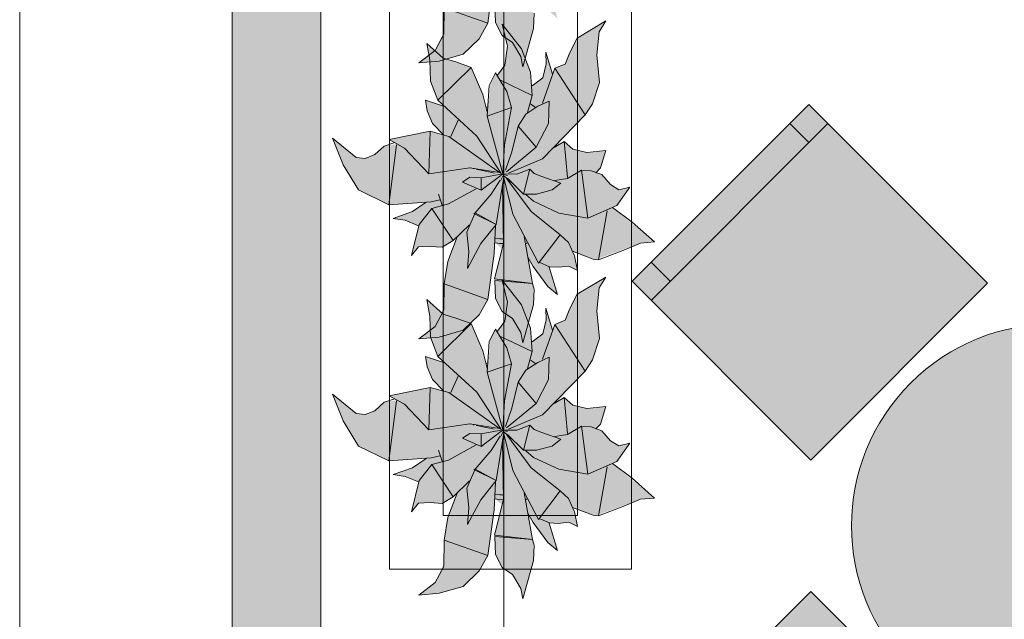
# Model space of a CAD drawing. Header units: millimetres. Extents: x -14761 to 157739, y -22400 to 107990.
# Tile 48 of 190: x 35550 to 37381, y 50344 to 51458. Entities that reach past the tile are written whole.
import ezdxf

# ---------------------------------------------------------------- set-up
doc = ezdxf.new("R2010")
doc.units = ezdxf.units.MM
doc.header["$MEASUREMENT"] = 0
doc.linetypes.add('Штриховая', pattern=[564.444447, 282.222223, -282.222223])
for name, color, linetype in [('Интерьер - Мебель', 7, 'Continuous'), ('Конструктив - Стены наружние фасад', 7, 'Continuous'), ('Элемент Модели - Зона', 7, 'Continuous'), ('Элемент Модели - Оси', 7, 'Continuous')]:
    doc.layers.add(name, color=color, linetype=linetype)

msp = doc.modelspace()

# ---------------------------------------------------------------- hatches: boundary and pattern name
at = {"layer": 'Интерьер - Мебель', "linetype": 'Continuous', "lineweight": 0, "true_color": 0xffffff}
for points in [[(36131.4, 51751.4), (36151.7, 51701.9), (36179.9, 51654.8), (36236.5, 51627.2), (36305.7, 51631.9), (36281.7, 51615.7), (36244.4, 51601.7), (36266.8, 51598.6), (36291.6, 51588.5), (36278.5, 51533), (36291.9, 51549.1), (36329, 51548.8), (36335.6, 51548.3), (36355.8, 51560.7), (36363.6, 51567.7), (36345.8, 51521), (36340.2, 51485.7), (36339, 51437.2), (36322.5, 51401), (36292.4, 51378.1), (36330.3, 51381.4), (36374.7, 51394.1), (36404.7, 51423), (36420.3, 51451.6), (36433.9, 51557), (36447.1, 51545), (36432.7, 51489.5), (36434.5, 51453.1), (36446.9, 51429.1), (36466.5, 51416.2), (36481.8, 51390.1), (36485.9, 51370.8), (36505.6, 51442), (36505, 51475.8), (36495.7, 51524.7), (36529.1, 51479.8), (36549.9, 51460.7), (36535.3, 51512), (36561.2, 51512.2), (36571.2, 51513.2), (36587.5, 51505.1), (36577.9, 51541), (36621.7, 51525.7), (36704.5, 51556), (36730.6, 51558.4), (36652.2, 51622.4), (36660.5, 51626), (36684.6, 51660.2), (36663.9, 51655.1), (36648.5, 51664.9), (36632.5, 51683.4), (36622.7, 51686.9), (36629.8, 51695.8), (36639.7, 51728.5), (36604.4, 51724.5), (36578.8, 51731.1), (36562.5, 51745), (36546.3, 51734.8), (36601.4, 51794.4), (36615.1, 51815), (36628.3, 51854.7), (36623.3, 51906.2), (36627.5, 51948.8), (36640, 51969.1), (36586.5, 51937.1), (36564.3, 51888.7), (36545.4, 51881.2), (36541.1, 51870.2), (36528.1, 51911.1), (36529.2, 51889.3), (36522.6, 51863.6), (36502.8, 51848.5), (36499.9, 51874), (36483.3, 51917.3), (36446.9, 51963.2), (36456.9, 51922.2), (36452.4, 51886.8), (36438.3, 51868.3), (36435, 51872.4), (36425.7, 51854.4), (36419.9, 51797.4), (36411, 51832.2), (36389.3, 51882.8), (36337.3, 51900.1), (36307.3, 51927.3), (36312.7, 51896.6), (36313.9, 51857.1), (36327.6, 51821.7), (36340.1, 51809.8), (36304.7, 51821.7), (36307.7, 51802), (36317.5, 51778.6), (36338.2, 51757.6), (36313.4, 51764), (36237.1, 51748.4), (36251.5, 51740.5), (36227.6, 51736.5), (36219, 51728.6), (36204.9, 51718.4), (36192.7, 51713.5), (36175.4, 51715.3)], [(36131.4, 51238.4), (36151.7, 51188.8), (36179.9, 51141.8), (36236.5, 51114.2), (36305.7, 51118.9), (36281.7, 51102.6), (36244.4, 51088.7), (36266.8, 51085.5), (36291.6, 51075.5), (36278.5, 51019.9), (36291.9, 51036), (36329, 51035.8), (36335.6, 51035.3), (36355.8, 51047.7), (36363.6, 51054.6), (36345.8, 51008), (36340.2, 50972.7), (36339, 50924.1), (36322.5, 50888), (36292.4, 50865), (36330.3, 50868.4), (36374.7, 50881.1), (36404.7, 50909.9), (36420.3, 50938.5), (36433.9, 51043.9), (36447.1, 51031.9), (36432.7, 50976.4), (36434.5, 50940.1), (36446.9, 50916), (36466.5, 50903.2), (36481.8, 50877.1), (36485.9, 50857.7), (36505.6, 50929), (36505, 50962.7), (36495.7, 51011.6), (36529.1, 50966.8), (36549.9, 50947.6), (36535.3, 50999), (36561.2, 50999.2), (36571.2, 51000.2), (36587.5, 50992.1), (36577.9, 51028), (36621.7, 51012.7), (36704.5, 51042.9), (36730.6, 51045.4), (36652.2, 51109.3), (36660.5, 51112.9), (36684.6, 51147.2), (36663.9, 51142), (36648.5, 51151.9), (36632.5, 51170.3), (36622.7, 51173.8), (36629.8, 51182.7), (36639.7, 51215.4), (36604.4, 51211.5), (36578.8, 51218), (36562.5, 51232), (36546.3, 51221.8), (36601.4, 51281.3), (36615.1, 51302), (36628.3, 51341.6), (36623.3, 51393.1), (36627.5, 51435.8), (36640, 51456), (36586.5, 51424.1), (36564.3, 51375.7), (36545.4, 51368.1), (36541.1, 51357.1), (36528.1, 51398), (36529.2, 51376.2), (36522.6, 51350.5), (36502.8, 51335.5), (36499.9, 51360.9), (36483.3, 51404.3), (36446.9, 51450.2), (36456.9, 51409.1), (36452.4, 51373.7), (36438.3, 51355.2), (36435, 51359.3), (36425.7, 51341.3), (36419.9, 51284.3), (36411, 51319.2), (36389.3, 51369.7), (36337.3, 51387), (36307.3, 51414.3), (36312.7, 51383.5), (36313.9, 51344.1), (36327.6, 51308.6), (36340.1, 51296.7), (36304.7, 51308.7), (36307.7, 51289), (36317.5, 51265.6), (36338.2, 51244.6), (36313.4, 51251), (36237.1, 51235.4), (36251.5, 51227.4), (36227.6, 51223.5), (36219, 51215.5), (36204.9, 51205.4), (36192.7, 51200.5), (36175.4, 51202.3)], [(37021.1, 50639.7), (37349.9, 50968.5), (37017.5, 51300.9), (36688.7, 50972.1)], [(36131.4, 50762.3), (36151.7, 50712.8), (36179.9, 50665.8), (36236.5, 50638.2), (36305.7, 50642.8), (36281.7, 50626.6), (36244.4, 50612.7), (36266.8, 50609.5), (36291.6, 50599.4), (36278.5, 50543.9), (36291.9, 50560), (36329, 50559.8), (36335.6, 50559.3), (36355.8, 50571.7), (36363.6, 50578.6), (36345.8, 50532), (36340.2, 50496.6), (36339, 50448.1), (36322.5, 50412), (36292.4, 50389), (36330.3, 50392.3), (36374.7, 50405.1), (36404.7, 50433.9), (36420.3, 50462.5), (36433.9, 50567.9), (36447.1, 50555.9), (36432.7, 50500.4), (36434.5, 50464.1), (36446.9, 50440), (36466.5, 50427.1), (36481.8, 50401), (36485.9, 50381.7), (36505.6, 50453), (36505, 50486.7), (36495.7, 50535.6), (36529.1, 50490.8), (36549.9, 50471.6), (36535.3, 50523), (36561.2, 50523.2), (36571.2, 50524.2), (36587.5, 50516.1), (36577.9, 50551.9), (36621.7, 50536.6), (36704.5, 50566.9), (36730.6, 50569.3), (36652.2, 50633.3), (36660.5, 50636.9), (36684.6, 50671.1), (36663.9, 50666), (36648.5, 50675.8), (36632.5, 50694.3), (36622.7, 50697.8), (36629.8, 50706.7), (36639.7, 50739.4), (36604.4, 50735.4), (36578.8, 50742), (36562.5, 50756), (36546.3, 50745.8), (36601.4, 50805.3), (36615.1, 50825.9), (36628.3, 50865.6), (36623.3, 50917.1), (36627.5, 50959.7), (36640, 50980), (36586.5, 50948.1), (36564.3, 50899.7), (36545.4, 50892.1), (36541.1, 50881.1), (36528.1, 50922), (36529.2, 50900.2), (36522.6, 50874.5), (36502.8, 50859.4), (36499.9, 50884.9), (36483.3, 50928.3), (36446.9, 50974.2), (36456.9, 50933.1), (36452.4, 50897.7), (36438.3, 50879.2), (36435, 50883.3), (36425.7, 50865.3), (36419.9, 50808.3), (36411, 50843.1), (36389.3, 50893.7), (36337.3, 50911), (36307.3, 50938.3), (36312.7, 50907.5), (36313.9, 50868.1), (36327.6, 50832.6), (36340.1, 50820.7), (36304.7, 50832.6), (36307.7, 50813), (36317.5, 50789.6), (36338.2, 50768.6), (36313.4, 50775), (36237.1, 50759.3), (36251.5, 50751.4), (36227.6, 50747.4), (36219, 50739.5), (36204.9, 50729.4), (36192.7, 50724.4), (36175.4, 50726.3)], [(37206.7, 50782.9, 1), (37737, 50252.6, 1)], [(37349.9, 50067), (37021.1, 50395.8), (36688.7, 50063.4), (37017.5, 49734.6)]]:
    msp.add_hatch(color=7, dxfattribs=at).paths.add_polyline_path(points)
at = {"layer": 'Конструктив - Стены наружние фасад', "linetype": 'Continuous', "lineweight": 0, "true_color": 0x000000}
for points in [[(35945, 54100), (35945, 42262.5), (35960, 42262.5), (35960, 54100)], [(35990, 53700), (35960, 53700), (35960, 42262.5), (35990, 42262.5)], [(35990, 53700), (35990, 42262.5), (36110, 42262.5), (36110, 53700)]]:
    msp.add_hatch(color=18, dxfattribs=at).paths.add_polyline_path(points)

# ---------------------------------------------------------------- linework, layer by layer
at = {"layer": 'Интерьер - Мебель', "color": 7, "linetype": 'Continuous', "lineweight": 15}
for p, q in [((36237.4, 51937.1), (36237.4, 50437.1)), ((36687.4, 50437.1), (36687.4, 51937.1)), ((36337.4, 51837.1), (36337.4, 50537.1)), ((36587.4, 50537.1), (36587.4, 51837.1)), ((36420.3, 51451.6), (36432.2, 51536.5)), ((36420.3, 51451.6), (36432.2, 51536.5)), ((36433.3, 51486.7), (36434.5, 51453.1)), ((36433.3, 51486.7), (36434.5, 51453.1)), ((36338.9, 51431.4), (36339.3, 51480.2)), ((36338.9, 51431.4), (36339.3, 51480.2)), ((36339.3, 51480.2), (36420.3, 51451.6)), ((36339.3, 51480.2), (36420.3, 51451.6)), ((36505.6, 51442), (36506.8, 51470.4)), ((36505.6, 51442), (36506.8, 51470.4)), ((36404.7, 51423), (36420.3, 51451.6)), ((36404.7, 51423), (36420.3, 51451.6)), ((36434.5, 51453.1), (36446.9, 51429.1)), ((36434.5, 51453.1), (36446.9, 51429.1)), ((36446.9, 51450.2), (36456.9, 51409.1)), ((36446.9, 51450.2), (36483.3, 51404.3)), ((36446.9, 51450.2), (36456.9, 51409.1)), ((36446.9, 51450.2), (36483.3, 51404.3)), ((36586.5, 51424.1), (36640, 51456)), ((36586.5, 51424.1), (36640, 51456)), ((36627.5, 51435.8), (36640, 51456)), ((36627.5, 51435.8), (36640, 51456)), ((36485.9, 51370.8), (36505.6, 51442)), ((36485.9, 51370.8), (36505.6, 51442)), ((36623.3, 51393.1), (36627.5, 51435.8)), ((36623.3, 51393.1), (36627.5, 51435.8)), ((36307.3, 51414.3), (36312.7, 51383.5)), ((36307.3, 51414.3), (36337.3, 51387)), ((36307.3, 51414.3), (36312.7, 51383.5)), ((36307.3, 51414.3), (36337.3, 51387)), ((36322.5, 51401), (36338.9, 51431.4)), ((36322.5, 51401), (36338.9, 51431.4)), ((36374.7, 51394.1), (36404.7, 51423)), ((36374.7, 51394.1), (36404.7, 51423)), ((36446.9, 51429.1), (36466.5, 51416.2)), ((36446.9, 51429.1), (36466.5, 51416.2)), ((36466.5, 51416.2), (36481.8, 51390.1)), ((36466.5, 51416.2), (36481.8, 51390.1)), ((36572.9, 51397.6), (36586.5, 51424.1)), ((36572.9, 51397.6), (36586.5, 51424.1)), ((36292.4, 51378.1), (36322.5, 51401)), ((36292.4, 51378.1), (36322.5, 51401)), ((36452.4, 51373.7), (36456.9, 51409.1)), ((36452.4, 51373.7), (36456.9, 51409.1)), ((36483.3, 51404.3), (36499.9, 51360.9)), ((36483.3, 51404.3), (36499.9, 51360.9)), ((36528.1, 51398), (36529.2, 51376.2)), ((36528.1, 51398), (36541.1, 51357.1)), ((36528.1, 51398), (36529.2, 51376.2)), ((36528.1, 51398), (36541.1, 51357.1)), ((36564.3, 51375.7), (36572.9, 51397.6)), ((36564.3, 51375.7), (36572.9, 51397.6)), ((36292.4, 51378.1), (36330.3, 51381.4)), ((36292.4, 51378.1), (36330.3, 51381.4)), ((36312.7, 51383.5), (36313.9, 51344.1)), ((36312.7, 51383.5), (36313.9, 51344.1)), ((36330.3, 51381.4), (36374.7, 51394.1)), ((36330.3, 51381.4), (36374.7, 51394.1)), ((36337.3, 51387), (36363.2, 51379.1)), ((36337.3, 51387), (36363.2, 51379.1)), ((36363.2, 51379.1), (36389.3, 51369.7)), ((36363.2, 51379.1), (36389.3, 51369.7)), ((36481.8, 51390.1), (36485.9, 51370.8)), ((36481.8, 51390.1), (36485.9, 51370.8)), ((36623.3, 51393.1), (36628.3, 51341.6)), ((36623.3, 51393.1), (36628.3, 51341.6)), ((36327.6, 51308.6), (36389.3, 51369.7)), ((36327.6, 51308.6), (36389.3, 51369.7)), ((36389.3, 51369.7), (36411, 51319.2)), ((36389.3, 51369.7), (36411, 51319.2)), ((36423.1, 51336.3), (36435, 51359.3)), ((36423.1, 51336.3), (36435, 51359.3)), ((36435, 51359.3), (36455.7, 51324.6)), ((36435, 51359.3), (36455.7, 51324.6)), ((36438.3, 51355.2), (36452.4, 51373.7)), ((36438.3, 51355.2), (36452.4, 51373.7)), ((36499.9, 51360.9), (36503.1, 51317.7)), ((36499.9, 51360.9), (36503.1, 51317.7)), ((36522.2, 51303.2), (36545.4, 51368.1)), ((36522.2, 51303.2), (36545.4, 51368.1)), ((36522.6, 51350.5), (36529.2, 51376.2)), ((36522.6, 51350.5), (36529.2, 51376.2)), ((36545.4, 51368.1), (36564.3, 51375.7)), ((36545.4, 51368.1), (36564.3, 51375.7)), ((36545.4, 51368.1), (36601.4, 51281.3)), ((36545.4, 51368.1), (36601.4, 51281.3)), ((36313.9, 51344.1), (36327.6, 51308.6)), ((36313.9, 51344.1), (36327.6, 51308.6)), ((36444.3, 51345.7), (36503.1, 51317.7)), ((36444.3, 51345.7), (36503.1, 51317.7)), ((36502.8, 51335.5), (36522.6, 51350.5)), ((36502.8, 51335.5), (36522.6, 51350.5)), ((36615.1, 51302), (36628.3, 51341.6)), ((36615.1, 51302), (36628.3, 51341.6)), ((36419.6, 51279.1), (36423.1, 51336.3)), ((36419.6, 51279.1), (36423.1, 51336.3)), ((36455.7, 51324.6), (36464.5, 51295)), ((36455.7, 51324.6), (36464.5, 51295)), ((36304.7, 51308.7), (36307.7, 51289)), ((36304.7, 51308.7), (36340.1, 51296.7)), ((36304.7, 51308.7), (36307.7, 51289)), ((36304.7, 51308.7), (36340.1, 51296.7)), ((36327.6, 51308.6), (36399.9, 51241.8)), ((36327.6, 51308.6), (36399.9, 51241.8)), ((36411, 51319.2), (36419.9, 51284.3)), ((36411, 51319.2), (36419.9, 51284.3)), ((36494.3, 51286), (36503.1, 51317.7)), ((36494.3, 51286), (36503.1, 51317.7)), ((36513.5, 51297.4), (36534.4, 51307.1)), ((36513.5, 51297.4), (36534.4, 51307.1)), ((36533.6, 51265.5), (36534.4, 51307.1)), ((36533.6, 51265.5), (36534.4, 51307.1)), ((36307.7, 51289), (36317.5, 51265.6)), ((36307.7, 51289), (36317.5, 51265.6)), ((36416.8, 51295.2), (36420.6, 51296.4)), ((36416.8, 51295.2), (36420.6, 51296.4)), ((36419.6, 51279.1), (36464.5, 51295)), ((36419.6, 51279.1), (36464.5, 51295)), ((36451.6, 51225.9), (36464.5, 51295)), ((36451.6, 51225.9), (36464.5, 51295)), ((36491.3, 51282.9), (36513.5, 51297.4)), ((36491.3, 51282.9), (36513.5, 51297.4)), ((36499.6, 51301.8), (36509.3, 51295.1)), ((36499.6, 51301.8), (36509.3, 51295.1)), ((36601.4, 51281.3), (36615.1, 51302)), ((36601.4, 51281.3), (36615.1, 51302)), ((36351.7, 51241.4), (36365.5, 51271.5)), ((36351.7, 51241.4), (36365.5, 51271.5)), ((36419.6, 51279.1), (36448.7, 51171.9)), ((36419.6, 51279.1), (36448.7, 51171.9)), ((36476.7, 51260.5), (36491.3, 51282.9)), ((36476.7, 51260.5), (36491.3, 51282.9)), ((36522.3, 51199.9), (36601.4, 51281.3)), ((36522.3, 51199.9), (36601.4, 51281.3)), ((36237.1, 51235.4), (36313.4, 51251)), ((36237.1, 51235.4), (36313.4, 51251)), ((36311, 51172), (36313.4, 51251)), ((36311, 51172), (36313.4, 51251)), ((36313.4, 51251), (36348.1, 51241.4)), ((36313.4, 51251), (36348.1, 51241.4)), ((36317.5, 51265.6), (36338.2, 51244.6)), ((36317.5, 51265.6), (36338.2, 51244.6)), ((36465.3, 51212.6), (36476.7, 51260.5)), ((36465.3, 51212.6), (36476.7, 51260.5)), ((36476.7, 51260.5), (36510.5, 51221.2)), ((36476.7, 51260.5), (36510.5, 51221.2)), ((36510.5, 51221.2), (36533.6, 51265.5)), ((36510.5, 51221.2), (36533.6, 51265.5)), ((36724.1, 50936.7), (37052.9, 51265.5)), ((37017.5, 51230.2), (36982.2, 51265.5)), ((36131.4, 51238.4), (36151.7, 51188.8)), ((36131.4, 51238.4), (36175.4, 51202.3)), ((36131.4, 51238.4), (36151.7, 51188.8)), ((36131.4, 51238.4), (36175.4, 51202.3)), ((36237.1, 51235.4), (36265.8, 51219.5)), ((36237.1, 51235.4), (36265.8, 51219.5)), ((36348.1, 51241.4), (36442.2, 51174.2)), ((36348.1, 51241.4), (36442.2, 51174.2)), ((36399.9, 51241.8), (36445.6, 51172.5)), ((36399.9, 51241.8), (36445.6, 51172.5)), ((36544.1, 51221.1), (36562.5, 51232)), ((36544.1, 51221.1), (36562.5, 51232)), ((36562.5, 51232), (36568.8, 51165.2)), ((36562.5, 51232), (36578.8, 51218)), ((36562.5, 51232), (36568.8, 51165.2)), ((36562.5, 51232), (36578.8, 51218)), ((36210.4, 51207.6), (36227.6, 51223.5)), ((36210.4, 51207.6), (36227.6, 51223.5)), ((36227.6, 51223.5), (36247.3, 51229.8)), ((36227.6, 51223.5), (36247.3, 51229.8)), ((36236.5, 51114.2), (36250.6, 51225.9)), ((36236.5, 51114.2), (36250.6, 51225.9)), ((36265.8, 51219.5), (36311, 51172)), ((36265.8, 51219.5), (36311, 51172)), ((36448.7, 51171.9), (36451.6, 51225.9)), ((36448.7, 51171.9), (36451.6, 51225.9)), ((36453.1, 51178.4), (36465.3, 51212.6)), ((36453.1, 51178.4), (36465.3, 51212.6)), ((36455, 51175.6), (36510.5, 51221.2)), ((36455, 51175.6), (36510.5, 51221.2)), ((36545.6, 51224.2), (36546.3, 51221.8)), ((36545.6, 51224.2), (36546.3, 51221.8)), ((36578.8, 51218), (36604.4, 51211.5)), ((36578.8, 51218), (36604.4, 51211.5)), ((36604.4, 51211.5), (36639.7, 51215.4)), ((36604.4, 51211.5), (36639.7, 51215.4)), ((36629.8, 51182.7), (36639.7, 51215.4)), ((36629.8, 51182.7), (36639.7, 51215.4)), ((36175.4, 51202.3), (36192.7, 51200.5)), ((36175.4, 51202.3), (36192.7, 51200.5)), ((36192.7, 51200.5), (36210.4, 51207.6)), ((36192.7, 51200.5), (36210.4, 51207.6)), ((36459, 51173.2), (36522.3, 51199.9)), ((36459, 51173.2), (36522.3, 51199.9)), ((36151.7, 51188.8), (36179.9, 51141.8)), ((36151.7, 51188.8), (36179.9, 51141.8)), ((36311, 51172), (36387.1, 51183.1)), ((36311, 51172), (36387.1, 51183.1)), ((36387.1, 51183.1), (36442.2, 51174.2)), ((36387.1, 51183.1), (36442.2, 51174.2)), ((36387.5, 51182.9), (36388.5, 51182.7)), ((36387.5, 51182.9), (36388.5, 51182.7)), ((36393.3, 51181.6), (36395.2, 51181.2)), ((36393.3, 51181.6), (36395.2, 51181.2)), ((36399.1, 51180.4), (36403, 51179.5)), ((36399.1, 51180.4), (36403, 51179.5)), ((36404.9, 51179.1), (36432.9, 51173)), ((36404.9, 51179.1), (36432.9, 51173)), ((36474.2, 51171.2), (36498.7, 51180.5)), ((36474.2, 51171.2), (36498.7, 51180.5)), ((36487, 51134), (36498.7, 51180.5)), ((36487, 51134), (36498.7, 51180.5)), ((36498.7, 51180.5), (36506.5, 51172.7)), ((36498.7, 51180.5), (36506.5, 51172.7)), ((36568.9, 51163.2), (36594.5, 51178.8)), ((36568.9, 51163.2), (36594.5, 51178.8)), ((36594.5, 51178.8), (36606.4, 51089.6)), ((36594.5, 51178.8), (36612.9, 51177.3)), ((36594.5, 51178.8), (36606.4, 51089.6)), ((36594.5, 51178.8), (36612.9, 51177.3)), ((36612.9, 51177.3), (36632.5, 51170.3)), ((36612.9, 51177.3), (36632.5, 51170.3)), ((36621.2, 51173.9), (36629.8, 51182.7)), ((36621.2, 51173.9), (36629.8, 51182.7)), ((36373.5, 51156.6), (36387.3, 51165.5)), ((36373.5, 51156.6), (36387.3, 51165.5)), ((36387.3, 51165.5), (36408, 51164.7)), ((36387.3, 51165.5), (36408, 51164.7)), ((36408, 51164.7), (36448.7, 51171.9)), ((36408, 51164.7), (36448.7, 51171.9)), ((36408, 51164.7), (36408.2, 51141.2)), ((36408, 51164.7), (36408.2, 51141.2)), ((36408.2, 51141.2), (36444.8, 51168.9)), ((36408.2, 51141.2), (36444.8, 51168.9)), ((36426.7, 51133.8), (36443.3, 51160.1)), ((36426.7, 51133.8), (36443.3, 51160.1)), ((36436.3, 51077.9), (36450, 51166.2)), ((36436.3, 51077.9), (36450, 51166.2)), ((36444.5, 51160.3), (36451, 51172.3)), ((36444.5, 51160.3), (36451, 51172.3)), ((36445.3, 51169.2), (36451, 51172.3)), ((36445.3, 51169.2), (36451, 51172.3)), ((36446.3, 51171.5), (36448.2, 51171)), ((36446.3, 51171.5), (36448.2, 51171)), ((36447.8, 51171.2), (36448.7, 51171.9)), ((36447.8, 51171.2), (36448.7, 51171.9)), ((36449.9, 51167.1), (36467.2, 51096.7)), ((36449.9, 51167.1), (36467.2, 51096.7)), ((36450.2, 51170.5), (36457, 51168.9)), ((36450.2, 51170.5), (36457, 51168.9)), ((36450.2, 51168.1), (36464.8, 51155.6)), ((36450.2, 51168.1), (36464.8, 51155.6)), ((36453.4, 51171.8), (36474.2, 51171.2)), ((36453.4, 51171.8), (36474.2, 51171.2)), ((36455.7, 51162.6), (36501.2, 51101.7)), ((36455.7, 51162.6), (36501.2, 51101.7)), ((36457.2, 51163.5), (36487, 51134)), ((36457.2, 51163.5), (36487, 51134)), ((36506.5, 51172.7), (36521, 51167)), ((36506.5, 51172.7), (36521, 51167)), ((36521, 51167), (36556.2, 51154.7)), ((36521, 51167), (36556.2, 51154.7)), ((36545, 51159.5), (36568.9, 51163.2)), ((36545, 51159.5), (36568.9, 51163.2)), ((36632.5, 51170.3), (36648.5, 51151.9)), ((36632.5, 51170.3), (36648.5, 51151.9)), ((36179.9, 51141.8), (36236.5, 51114.2)), ((36179.9, 51141.8), (36236.5, 51114.2)), ((36347.3, 51115.8), (36399.1, 51144)), ((36347.3, 51115.8), (36399.1, 51144)), ((36373.5, 51156.6), (36408.2, 51141.2)), ((36373.5, 51156.6), (36408.2, 51141.2)), ((36448.1, 51150.8), (36449.9, 51042.6)), ((36448.1, 51150.8), (36449.9, 51042.6)), ((36511.1, 51134.3), (36540.1, 51141.9)), ((36511.1, 51134.3), (36540.1, 51141.9)), ((36540.1, 51141.9), (36556.2, 51154.7)), ((36540.1, 51141.9), (36556.2, 51154.7)), ((36648.5, 51151.9), (36663.9, 51142)), ((36648.5, 51151.9), (36663.9, 51142)), ((36660.5, 51112.9), (36684.6, 51147.2)), ((36660.5, 51112.9), (36684.6, 51147.2)), ((36663.9, 51142), (36684.6, 51147.2)), ((36663.9, 51142), (36684.6, 51147.2)), ((36314.9, 51120.1), (36331.4, 51123.5)), ((36314.9, 51120.1), (36331.4, 51123.5)), ((36328.6, 51134.1), (36335.7, 51113.5)), ((36328.6, 51134.1), (36335.7, 51113.5)), ((36396.7, 51099.1), (36426.7, 51133.8)), ((36396.7, 51099.1), (36426.7, 51133.8)), ((36487, 51134), (36511.1, 51134.3)), ((36487, 51134), (36511.1, 51134.3)), ((36490.9, 51133.3), (36505.5, 51120.8)), ((36490.9, 51133.3), (36505.5, 51120.8)), ((36505.5, 51120.8), (36552.5, 51098.9)), ((36505.5, 51120.8), (36552.5, 51098.9)), ((36236.5, 51114.2), (36314.9, 51120.1)), ((36236.5, 51114.2), (36314.9, 51120.1)), ((36280.3, 51101.7), (36305.7, 51118.9)), ((36280.3, 51101.7), (36305.7, 51118.9)), ((36292.7, 51077.6), (36316.5, 51107.4)), ((36292.7, 51077.6), (36316.5, 51107.4)), ((36316.5, 51107.4), (36347.3, 51115.8)), ((36316.5, 51107.4), (36347.3, 51115.8)), ((36316.5, 51107.4), (36355.8, 51047.7)), ((36316.5, 51107.4), (36355.8, 51047.7)), ((36606.4, 51089.6), (36660.5, 51112.9)), ((36606.4, 51089.6), (36660.5, 51112.9)), ((36626.6, 51012), (36642.3, 51103.2)), ((36626.6, 51012), (36642.3, 51103.2)), ((36652.2, 51109.3), (36688.9, 51082.2)), ((36652.2, 51109.3), (36688.9, 51082.2)), ((36244.4, 51088.7), (36280.3, 51101.7)), ((36244.4, 51088.7), (36280.3, 51101.7)), ((36244.4, 51088.7), (36266.8, 51085.5)), ((36244.4, 51088.7), (36266.8, 51085.5)), ((36266.8, 51085.5), (36291.6, 51075.5)), ((36266.8, 51085.5), (36291.6, 51075.5)), ((36381.5, 51063.3), (36396.7, 51099.1)), ((36381.5, 51063.3), (36396.7, 51099.1)), ((36394.4, 51098.4), (36396.7, 51099.1)), ((36394.4, 51098.4), (36396.7, 51099.1)), ((36394.4, 51098.4), (36436.3, 51077.9)), ((36394.4, 51098.4), (36436.3, 51077.9)), ((36396.7, 51099.1), (36436.3, 51077.9)), ((36396.7, 51099.1), (36436.3, 51077.9)), ((36467.2, 51096.7), (36514.5, 51005.6)), ((36467.2, 51096.7), (36514.5, 51005.6)), ((36501.2, 51101.7), (36555.1, 51058.5)), ((36501.2, 51101.7), (36555.1, 51058.5)), ((36552.5, 51098.9), (36606.4, 51089.6)), ((36552.5, 51098.9), (36606.4, 51089.6)), ((36278.5, 51019.9), (36292.7, 51077.6)), ((36278.5, 51019.9), (36292.7, 51077.6)), ((36355.8, 51047.7), (36386.5, 51077)), ((36355.8, 51047.7), (36386.5, 51077)), ((36407.7, 51042.2), (36436.3, 51077.9)), ((36407.7, 51042.2), (36436.3, 51077.9)), ((36432.2, 51023.5), (36435, 51075.4)), ((36432.2, 51023.5), (36435, 51075.4)), ((36688.9, 51082.2), (36730.6, 51045.4)), ((36688.9, 51082.2), (36730.6, 51045.4)), ((36335.6, 51035.3), (36355.8, 51047.7)), ((36335.6, 51035.3), (36355.8, 51047.7)), ((36346, 51009.1), (36363.6, 51054.6)), ((36346, 51009.1), (36363.6, 51054.6)), ((36381.5, 51063.3), (36385.5, 51027.7)), ((36381.5, 51063.3), (36385.5, 51027.7)), ((36435, 51052.5), (36443, 51050.9)), ((36435, 51052.5), (36443, 51050.9)), ((36443, 51050.9), (36448.7, 51051.2)), ((36443, 51050.9), (36448.7, 51051.2)), ((36488.1, 51055.1), (36503.3, 50968.1)), ((36488.1, 51055.1), (36503.3, 50968.1)), ((36514.5, 51005.6), (36555.1, 51058.5)), ((36514.5, 51005.6), (36555.1, 51058.5)), ((36555.1, 51058.5), (36570.3, 51044.1)), ((36555.1, 51058.5), (36570.3, 51044.1)), ((36278.5, 51019.9), (36291.9, 51036)), ((36278.5, 51019.9), (36291.9, 51036)), ((36291.9, 51036), (36313.4, 51037)), ((36291.9, 51036), (36313.4, 51037)), ((36313.4, 51037), (36335.6, 51035.3)), ((36313.4, 51037), (36335.6, 51035.3)), ((36382.7, 50995.8), (36407.7, 51042.2)), ((36382.7, 50995.8), (36407.7, 51042.2)), ((36432.7, 50976.4), (36449.9, 51042.6)), ((36432.7, 50976.4), (36449.9, 51042.6)), ((36433.9, 51043.9), (36442.6, 51042.2)), ((36433.9, 51043.9), (36442.6, 51042.2)), ((36442.6, 51042.2), (36449.4, 51042.6)), ((36442.6, 51042.2), (36449.4, 51042.6)), ((36491.9, 51042.4), (36493.8, 51043.7)), ((36491.9, 51042.4), (36493.8, 51043.7)), ((36570.3, 51044.1), (36581.5, 51019.7)), ((36570.3, 51044.1), (36581.5, 51019.7)), ((36626.6, 51012), (36673.5, 51030)), ((36626.6, 51012), (36673.5, 51030)), ((36673.5, 51030), (36704.5, 51042.9)), ((36673.5, 51030), (36704.5, 51042.9)), ((36704.5, 51042.9), (36730.6, 51045.4)), ((36704.5, 51042.9), (36730.6, 51045.4)), ((36382.7, 50995.8), (36385.5, 51027.7)), ((36382.7, 50995.8), (36385.5, 51027.7)), ((36420.3, 50938.5), (36432.2, 51023.5)), ((36420.3, 50938.5), (36432.2, 51023.5)), ((36495.1, 51016.9), (36505, 50999.6)), ((36495.1, 51016.9), (36505, 50999.6)), ((36577.9, 51028), (36616.7, 51013.3)), ((36577.9, 51028), (36616.7, 51013.3)), ((36581.5, 51019.7), (36587.5, 50992.1)), ((36581.5, 51019.7), (36587.5, 50992.1)), ((36616.7, 51013.3), (36626.6, 51012)), ((36616.7, 51013.3), (36626.6, 51012)), ((36339.3, 50967.1), (36346, 51009.1)), ((36339.3, 50967.1), (36346, 51009.1)), ((36505, 50999.6), (36532.2, 50962.6)), ((36505, 50999.6), (36532.2, 50962.6)), ((36515.9, 51007.4), (36535.3, 50999)), ((36515.9, 51007.4), (36535.3, 50999)), ((36534.7, 50998.4), (36549.9, 50947.6)), ((36534.7, 50998.4), (36549.9, 50947.6)), ((36535.3, 50999), (36551.2, 50998.2)), ((36535.3, 50999), (36551.2, 50998.2)), ((36551.2, 50998.2), (36571.2, 51000.2)), ((36551.2, 50998.2), (36571.2, 51000.2)), ((36571.2, 51000.2), (36587.5, 50992.1)), ((36571.2, 51000.2), (36587.5, 50992.1)), ((36759.4, 50972.1), (36724.1, 51007.4)), ((36432.7, 50976.4), (36499.5, 50968.5)), ((36432.7, 50976.4), (36499.5, 50968.5)), ((36446.9, 50974.2), (36456.9, 50933.1)), ((36446.9, 50974.2), (36483.3, 50928.3)), ((36446.9, 50974.2), (36456.9, 50933.1)), ((36446.9, 50974.2), (36483.3, 50928.3)), ((36586.5, 50948.1), (36640, 50980)), ((36586.5, 50948.1), (36640, 50980)), ((36627.5, 50959.7), (36640, 50980)), ((36627.5, 50959.7), (36640, 50980)), ((36338.9, 50918.3), (36339.3, 50967.1)), ((36338.9, 50918.3), (36339.3, 50967.1)), ((36339.3, 50967.1), (36420.3, 50938.5)), ((36339.3, 50967.1), (36420.3, 50938.5)), ((36433.3, 50973.7), (36434.5, 50940.1)), ((36433.3, 50973.7), (36503.3, 50968.1)), ((36433.3, 50973.7), (36434.5, 50940.1)), ((36433.3, 50973.7), (36503.3, 50968.1)), ((36503.3, 50968.1), (36506.8, 50957.4)), ((36503.3, 50968.1), (36506.8, 50957.4)), ((36505.6, 50929), (36506.8, 50957.4)), ((36505.6, 50929), (36506.8, 50957.4)), ((36532.2, 50962.6), (36549.9, 50947.6)), ((36532.2, 50962.6), (36549.9, 50947.6)), ((36623.3, 50917.1), (36627.5, 50959.7)), ((36623.3, 50917.1), (36627.5, 50959.7)), ((36307.3, 50938.3), (36312.7, 50907.5)), ((36307.3, 50938.3), (36337.3, 50911)), ((36307.3, 50938.3), (36312.7, 50907.5)), ((36307.3, 50938.3), (36337.3, 50911)), ((36404.7, 50909.9), (36420.3, 50938.5)), ((36404.7, 50909.9), (36420.3, 50938.5)), ((36434.5, 50940.1), (36446.9, 50916)), ((36434.5, 50940.1), (36446.9, 50916)), ((36572.9, 50921.6), (36586.5, 50948.1)), ((36572.9, 50921.6), (36586.5, 50948.1)), ((36452.4, 50897.7), (36456.9, 50933.1)), ((36452.4, 50897.7), (36456.9, 50933.1)), ((36483.3, 50928.3), (36499.9, 50884.9)), ((36483.3, 50928.3), (36499.9, 50884.9)), ((36485.9, 50857.7), (36505.6, 50929)), ((36485.9, 50857.7), (36505.6, 50929)), ((36528.1, 50922), (36529.2, 50900.2)), ((36528.1, 50922), (36541.1, 50881.1)), ((36528.1, 50922), (36529.2, 50900.2)), ((36528.1, 50922), (36541.1, 50881.1)), ((36564.3, 50899.7), (36572.9, 50921.6)), ((36564.3, 50899.7), (36572.9, 50921.6)), ((36312.7, 50907.5), (36313.9, 50868.1)), ((36312.7, 50907.5), (36313.9, 50868.1)), ((36322.5, 50888), (36338.9, 50918.3)), ((36322.5, 50888), (36338.9, 50918.3)), ((36337.3, 50911), (36363.2, 50903)), ((36337.3, 50911), (36363.2, 50903)), ((36363.2, 50903), (36389.3, 50893.7)), ((36363.2, 50903), (36389.3, 50893.7)), ((36374.7, 50881.1), (36404.7, 50909.9)), ((36374.7, 50881.1), (36404.7, 50909.9)), ((36446.9, 50916), (36466.5, 50903.2)), ((36446.9, 50916), (36466.5, 50903.2)), ((36466.5, 50903.2), (36481.8, 50877.1)), ((36466.5, 50903.2), (36481.8, 50877.1)), ((36623.3, 50917.1), (36628.3, 50865.6)), ((36623.3, 50917.1), (36628.3, 50865.6)), ((36292.4, 50865), (36322.5, 50888)), ((36292.4, 50865), (36322.5, 50888)), ((36327.6, 50832.6), (36389.3, 50893.7)), ((36327.6, 50832.6), (36389.3, 50893.7)), ((36389.3, 50893.7), (36411, 50843.1)), ((36389.3, 50893.7), (36411, 50843.1)), ((36423.1, 50860.3), (36435, 50883.3)), ((36423.1, 50860.3), (36435, 50883.3)), ((36435, 50883.3), (36455.7, 50848.6)), ((36435, 50883.3), (36455.7, 50848.6)), ((36438.3, 50879.2), (36452.4, 50897.7)), ((36438.3, 50879.2), (36452.4, 50897.7)), ((36499.9, 50884.9), (36503.1, 50841.7)), ((36499.9, 50884.9), (36503.1, 50841.7)), ((36522.2, 50827.2), (36545.4, 50892.1)), ((36522.2, 50827.2), (36545.4, 50892.1)), ((36522.6, 50874.5), (36529.2, 50900.2)), ((36522.6, 50874.5), (36529.2, 50900.2)), ((36545.4, 50892.1), (36564.3, 50899.7)), ((36545.4, 50892.1), (36564.3, 50899.7)), ((36545.4, 50892.1), (36601.4, 50805.3)), ((36545.4, 50892.1), (36601.4, 50805.3)), ((36292.4, 50865), (36330.3, 50868.4)), ((36292.4, 50865), (36330.3, 50868.4)), ((36313.9, 50868.1), (36327.6, 50832.6)), ((36313.9, 50868.1), (36327.6, 50832.6)), ((36330.3, 50868.4), (36374.7, 50881.1)), ((36330.3, 50868.4), (36374.7, 50881.1)), ((36444.3, 50869.6), (36503.1, 50841.7)), ((36444.3, 50869.6), (36503.1, 50841.7)), ((36481.8, 50877.1), (36485.9, 50857.7)), ((36481.8, 50877.1), (36485.9, 50857.7)), ((36502.8, 50859.4), (36522.6, 50874.5)), ((36502.8, 50859.4), (36522.6, 50874.5)), ((36615.1, 50825.9), (36628.3, 50865.6)), ((36615.1, 50825.9), (36628.3, 50865.6)), ((36419.6, 50803.1), (36423.1, 50860.3)), ((36419.6, 50803.1), (36423.1, 50860.3)), ((36455.7, 50848.6), (36464.5, 50819)), ((36455.7, 50848.6), (36464.5, 50819)), ((36304.7, 50832.6), (36307.7, 50813)), ((36304.7, 50832.6), (36340.1, 50820.7)), ((36304.7, 50832.6), (36307.7, 50813)), ((36304.7, 50832.6), (36340.1, 50820.7)), ((36327.6, 50832.6), (36399.9, 50765.8)), ((36327.6, 50832.6), (36399.9, 50765.8)), ((36411, 50843.1), (36419.9, 50808.3)), ((36411, 50843.1), (36419.9, 50808.3)), ((36494.3, 50809.9), (36503.1, 50841.7)), ((36494.3, 50809.9), (36503.1, 50841.7)), ((36513.5, 50821.4), (36534.4, 50831)), ((36513.5, 50821.4), (36534.4, 50831)), ((36533.6, 50789.5), (36534.4, 50831)), ((36533.6, 50789.5), (36534.4, 50831)), ((36307.7, 50813), (36317.5, 50789.6)), ((36307.7, 50813), (36317.5, 50789.6)), ((36416.8, 50819.2), (36420.6, 50820.4)), ((36416.8, 50819.2), (36420.6, 50820.4)), ((36419.6, 50803.1), (36464.5, 50819)), ((36419.6, 50803.1), (36464.5, 50819)), ((36451.6, 50749.9), (36464.5, 50819)), ((36451.6, 50749.9), (36464.5, 50819)), ((36491.3, 50806.9), (36513.5, 50821.4)), ((36491.3, 50806.9), (36513.5, 50821.4)), ((36499.6, 50825.8), (36509.3, 50819.1)), ((36499.6, 50825.8), (36509.3, 50819.1)), ((36601.4, 50805.3), (36615.1, 50825.9)), ((36601.4, 50805.3), (36615.1, 50825.9)), ((36351.7, 50765.4), (36365.5, 50795.5)), ((36351.7, 50765.4), (36365.5, 50795.5)), ((36419.6, 50803.1), (36448.7, 50695.9)), ((36419.6, 50803.1), (36448.7, 50695.9)), ((36476.7, 50784.5), (36491.3, 50806.9)), ((36476.7, 50784.5), (36491.3, 50806.9)), ((36522.3, 50723.9), (36601.4, 50805.3)), ((36522.3, 50723.9), (36601.4, 50805.3)), ((36237.1, 50759.3), (36313.4, 50775)), ((36237.1, 50759.3), (36313.4, 50775)), ((36311, 50696), (36313.4, 50775)), ((36311, 50696), (36313.4, 50775)), ((36313.4, 50775), (36348.1, 50765.4)), ((36313.4, 50775), (36348.1, 50765.4)), ((36317.5, 50789.6), (36338.2, 50768.6)), ((36317.5, 50789.6), (36338.2, 50768.6)), ((36465.3, 50736.6), (36476.7, 50784.5)), ((36465.3, 50736.6), (36476.7, 50784.5)), ((36476.7, 50784.5), (36510.5, 50745.2)), ((36476.7, 50784.5), (36510.5, 50745.2)), ((36510.5, 50745.2), (36533.6, 50789.5)), ((36510.5, 50745.2), (36533.6, 50789.5)), ((36131.4, 50762.3), (36151.7, 50712.8)), ((36131.4, 50762.3), (36175.4, 50726.3)), ((36131.4, 50762.3), (36151.7, 50712.8)), ((36131.4, 50762.3), (36175.4, 50726.3)), ((36237.1, 50759.3), (36265.8, 50743.5)), ((36237.1, 50759.3), (36265.8, 50743.5)), ((36348.1, 50765.4), (36442.2, 50698.2)), ((36348.1, 50765.4), (36442.2, 50698.2)), ((36399.9, 50765.8), (36445.6, 50696.5)), ((36399.9, 50765.8), (36445.6, 50696.5)), ((36544.1, 50745), (36562.5, 50756)), ((36544.1, 50745), (36562.5, 50756)), ((36562.5, 50756), (36568.8, 50689.1)), ((36562.5, 50756), (36578.8, 50742)), ((36562.5, 50756), (36568.8, 50689.1)), ((36562.5, 50756), (36578.8, 50742)), ((36210.4, 50731.6), (36227.6, 50747.4)), ((36210.4, 50731.6), (36227.6, 50747.4)), ((36227.6, 50747.4), (36247.3, 50753.8)), ((36227.6, 50747.4), (36247.3, 50753.8)), ((36236.5, 50638.2), (36250.6, 50749.9)), ((36236.5, 50638.2), (36250.6, 50749.9)), ((36265.8, 50743.5), (36311, 50696)), ((36265.8, 50743.5), (36311, 50696)), ((36448.7, 50695.9), (36451.6, 50749.9)), ((36448.7, 50695.9), (36451.6, 50749.9)), ((36453.1, 50702.4), (36465.3, 50736.6)), ((36453.1, 50702.4), (36465.3, 50736.6)), ((36455, 50699.5), (36510.5, 50745.2)), ((36455, 50699.5), (36510.5, 50745.2)), ((36545.6, 50748.2), (36546.3, 50745.8)), ((36545.6, 50748.2), (36546.3, 50745.8)), ((36578.8, 50742), (36604.4, 50735.4)), ((36578.8, 50742), (36604.4, 50735.4)), ((36604.4, 50735.4), (36639.7, 50739.4)), ((36604.4, 50735.4), (36639.7, 50739.4)), ((36629.8, 50706.7), (36639.7, 50739.4)), ((36629.8, 50706.7), (36639.7, 50739.4)), ((36175.4, 50726.3), (36192.7, 50724.4)), ((36175.4, 50726.3), (36192.7, 50724.4)), ((36192.7, 50724.4), (36210.4, 50731.6)), ((36192.7, 50724.4), (36210.4, 50731.6)), ((36459, 50697.2), (36522.3, 50723.9)), ((36459, 50697.2), (36522.3, 50723.9)), ((36151.7, 50712.8), (36179.9, 50665.8)), ((36151.7, 50712.8), (36179.9, 50665.8)), ((36311, 50696), (36387.1, 50707.1)), ((36311, 50696), (36387.1, 50707.1)), ((36387.1, 50707.1), (36442.2, 50698.2)), ((36387.1, 50707.1), (36442.2, 50698.2)), ((36387.5, 50706.9), (36388.5, 50706.7)), ((36387.5, 50706.9), (36388.5, 50706.7)), ((36393.3, 50705.6), (36395.2, 50705.2)), ((36393.3, 50705.6), (36395.2, 50705.2)), ((36399.1, 50704.3), (36403, 50703.5)), ((36399.1, 50704.3), (36403, 50703.5)), ((36404.9, 50703.1), (36432.9, 50697)), ((36404.9, 50703.1), (36432.9, 50697)), ((36474.2, 50695.2), (36498.7, 50704.5)), ((36474.2, 50695.2), (36498.7, 50704.5)), ((36487, 50658), (36498.7, 50704.5)), ((36487, 50658), (36498.7, 50704.5)), ((36498.7, 50704.5), (36506.5, 50696.7)), ((36498.7, 50704.5), (36506.5, 50696.7)), ((36568.9, 50687.2), (36594.5, 50702.8)), ((36568.9, 50687.2), (36594.5, 50702.8)), ((36594.5, 50702.8), (36606.4, 50613.6)), ((36594.5, 50702.8), (36612.9, 50701.3)), ((36594.5, 50702.8), (36606.4, 50613.6)), ((36594.5, 50702.8), (36612.9, 50701.3)), ((36612.9, 50701.3), (36632.5, 50694.3)), ((36612.9, 50701.3), (36632.5, 50694.3)), ((36621.2, 50697.9), (36629.8, 50706.7)), ((36621.2, 50697.9), (36629.8, 50706.7)), ((36373.5, 50680.6), (36387.3, 50689.5)), ((36373.5, 50680.6), (36387.3, 50689.5)), ((36387.3, 50689.5), (36408, 50688.7)), ((36387.3, 50689.5), (36408, 50688.7)), ((36408, 50688.7), (36448.7, 50695.9)), ((36408, 50688.7), (36448.7, 50695.9)), ((36408, 50688.7), (36408.2, 50665.2)), ((36408, 50688.7), (36408.2, 50665.2)), ((36408.2, 50665.2), (36444.8, 50692.9)), ((36408.2, 50665.2), (36444.8, 50692.9)), ((36426.7, 50657.8), (36443.3, 50684.1)), ((36426.7, 50657.8), (36443.3, 50684.1)), ((36436.3, 50601.9), (36450, 50690.2)), ((36436.3, 50601.9), (36450, 50690.2)), ((36444.5, 50684.2), (36451, 50696.3)), ((36444.5, 50684.2), (36451, 50696.3)), ((36445.3, 50693.2), (36451, 50696.3)), ((36445.3, 50693.2), (36451, 50696.3)), ((36446.3, 50695.4), (36448.2, 50695)), ((36446.3, 50695.4), (36448.2, 50695)), ((36447.8, 50695.1), (36448.7, 50695.9)), ((36447.8, 50695.1), (36448.7, 50695.9)), ((36449.9, 50691), (36467.2, 50620.7)), ((36449.9, 50691), (36467.2, 50620.7)), ((36450.2, 50694.5), (36457, 50692.8)), ((36450.2, 50694.5), (36457, 50692.8)), ((36450.2, 50692.1), (36464.8, 50679.6)), ((36450.2, 50692.1), (36464.8, 50679.6)), ((36453.4, 50695.7), (36474.2, 50695.2)), ((36453.4, 50695.7), (36474.2, 50695.2)), ((36455.7, 50686.5), (36501.2, 50625.6)), ((36455.7, 50686.5), (36501.2, 50625.6)), ((36457.2, 50687.5), (36487, 50658)), ((36457.2, 50687.5), (36487, 50658)), ((36506.5, 50696.7), (36521, 50691)), ((36506.5, 50696.7), (36521, 50691)), ((36521, 50691), (36556.2, 50678.7)), ((36521, 50691), (36556.2, 50678.7)), ((36545, 50683.5), (36568.9, 50687.2)), ((36545, 50683.5), (36568.9, 50687.2)), ((36632.5, 50694.3), (36648.5, 50675.8)), ((36632.5, 50694.3), (36648.5, 50675.8)), ((36179.9, 50665.8), (36236.5, 50638.2)), ((36179.9, 50665.8), (36236.5, 50638.2)), ((36347.3, 50639.7), (36399.1, 50668)), ((36347.3, 50639.7), (36399.1, 50668)), ((36373.5, 50680.6), (36408.2, 50665.2)), ((36373.5, 50680.6), (36408.2, 50665.2)), ((36448.1, 50674.8), (36449.9, 50566.6)), ((36448.1, 50674.8), (36449.9, 50566.6)), ((36511.1, 50658.3), (36540.1, 50665.8)), ((36511.1, 50658.3), (36540.1, 50665.8)), ((36540.1, 50665.8), (36556.2, 50678.7)), ((36540.1, 50665.8), (36556.2, 50678.7)), ((36648.5, 50675.8), (36663.9, 50666)), ((36648.5, 50675.8), (36663.9, 50666)), ((36660.5, 50636.9), (36684.6, 50671.1)), ((36660.5, 50636.9), (36684.6, 50671.1)), ((36663.9, 50666), (36684.6, 50671.1)), ((36663.9, 50666), (36684.6, 50671.1)), ((36314.9, 50644.1), (36331.4, 50647.5)), ((36314.9, 50644.1), (36331.4, 50647.5)), ((36328.6, 50658.1), (36335.7, 50637.5)), ((36328.6, 50658.1), (36335.7, 50637.5)), ((36396.7, 50623.1), (36426.7, 50657.8)), ((36396.7, 50623.1), (36426.7, 50657.8)), ((36487, 50658), (36511.1, 50658.3)), ((36487, 50658), (36511.1, 50658.3)), ((36490.9, 50657.2), (36505.5, 50644.7)), ((36490.9, 50657.2), (36505.5, 50644.7)), ((36505.5, 50644.7), (36552.5, 50622.9)), ((36505.5, 50644.7), (36552.5, 50622.9)), ((36236.5, 50638.2), (36314.9, 50644.1)), ((36236.5, 50638.2), (36314.9, 50644.1)), ((36280.3, 50625.6), (36305.7, 50642.8)), ((36280.3, 50625.6), (36305.7, 50642.8)), ((36292.7, 50601.6), (36316.5, 50631.3)), ((36292.7, 50601.6), (36316.5, 50631.3)), ((36316.5, 50631.3), (36347.3, 50639.7)), ((36316.5, 50631.3), (36347.3, 50639.7)), ((36316.5, 50631.3), (36355.8, 50571.7)), ((36316.5, 50631.3), (36355.8, 50571.7)), ((36606.4, 50613.6), (36660.5, 50636.9)), ((36606.4, 50613.6), (36660.5, 50636.9)), ((36626.6, 50536), (36642.3, 50627.2)), ((36626.6, 50536), (36642.3, 50627.2)), ((36652.2, 50633.3), (36688.9, 50606.1)), ((36652.2, 50633.3), (36688.9, 50606.1)), ((36244.4, 50612.7), (36280.3, 50625.6)), ((36244.4, 50612.7), (36280.3, 50625.6)), ((36244.4, 50612.7), (36266.8, 50609.5)), ((36244.4, 50612.7), (36266.8, 50609.5)), ((36266.8, 50609.5), (36291.6, 50599.4)), ((36266.8, 50609.5), (36291.6, 50599.4)), ((36381.5, 50587.3), (36396.7, 50623.1)), ((36381.5, 50587.3), (36396.7, 50623.1)), ((36394.4, 50622.4), (36396.7, 50623.1)), ((36394.4, 50622.4), (36396.7, 50623.1)), ((36394.4, 50622.4), (36436.3, 50601.9)), ((36394.4, 50622.4), (36436.3, 50601.9)), ((36396.7, 50623.1), (36436.3, 50601.9)), ((36396.7, 50623.1), (36436.3, 50601.9)), ((36467.2, 50620.7), (36514.5, 50529.6)), ((36467.2, 50620.7), (36514.5, 50529.6)), ((36501.2, 50625.6), (36555.1, 50582.4)), ((36501.2, 50625.6), (36555.1, 50582.4)), ((36552.5, 50622.9), (36606.4, 50613.6)), ((36552.5, 50622.9), (36606.4, 50613.6)), ((36278.5, 50543.9), (36292.7, 50601.6)), ((36278.5, 50543.9), (36292.7, 50601.6)), ((36355.8, 50571.7), (36386.5, 50601)), ((36355.8, 50571.7), (36386.5, 50601)), ((36407.7, 50566.2), (36436.3, 50601.9)), ((36407.7, 50566.2), (36436.3, 50601.9)), ((36432.2, 50547.5), (36435, 50599.4)), ((36432.2, 50547.5), (36435, 50599.4)), ((36688.9, 50606.1), (36730.6, 50569.3)), ((36688.9, 50606.1), (36730.6, 50569.3)), ((36335.6, 50559.3), (36355.8, 50571.7)), ((36335.6, 50559.3), (36355.8, 50571.7)), ((36346, 50533.1), (36363.6, 50578.6)), ((36346, 50533.1), (36363.6, 50578.6)), ((36381.5, 50587.3), (36385.5, 50551.7)), ((36381.5, 50587.3), (36385.5, 50551.7)), ((36435, 50576.5), (36443, 50574.9)), ((36435, 50576.5), (36443, 50574.9)), ((36443, 50574.9), (36448.7, 50575.2)), ((36443, 50574.9), (36448.7, 50575.2)), ((36488.1, 50579.1), (36503.3, 50492)), ((36488.1, 50579.1), (36503.3, 50492)), ((36514.5, 50529.6), (36555.1, 50582.4)), ((36514.5, 50529.6), (36555.1, 50582.4)), ((36555.1, 50582.4), (36570.3, 50568.1)), ((36555.1, 50582.4), (36570.3, 50568.1)), ((36278.5, 50543.9), (36291.9, 50560)), ((36278.5, 50543.9), (36291.9, 50560)), ((36291.9, 50560), (36313.4, 50561)), ((36291.9, 50560), (36313.4, 50561)), ((36313.4, 50561), (36335.6, 50559.3)), ((36313.4, 50561), (36335.6, 50559.3)), ((36382.7, 50519.8), (36407.7, 50566.2)), ((36382.7, 50519.8), (36407.7, 50566.2)), ((36432.7, 50500.4), (36449.9, 50566.6)), ((36432.7, 50500.4), (36449.9, 50566.6)), ((36433.9, 50567.9), (36442.6, 50566.2)), ((36433.9, 50567.9), (36442.6, 50566.2)), ((36442.6, 50566.2), (36449.4, 50566.6)), ((36442.6, 50566.2), (36449.4, 50566.6)), ((36491.9, 50566.4), (36493.8, 50567.7)), ((36491.9, 50566.4), (36493.8, 50567.7)), ((36570.3, 50568.1), (36581.5, 50543.7)), ((36570.3, 50568.1), (36581.5, 50543.7)), ((36626.6, 50536), (36673.5, 50554)), ((36626.6, 50536), (36673.5, 50554)), ((36673.5, 50554), (36704.5, 50566.9)), ((36673.5, 50554), (36704.5, 50566.9)), ((36704.5, 50566.9), (36730.6, 50569.3)), ((36704.5, 50566.9), (36730.6, 50569.3)), ((36337.4, 50537.1), (36587.4, 50537.1)), ((36382.7, 50519.8), (36385.5, 50551.7)), ((36382.7, 50519.8), (36385.5, 50551.7)), ((36420.3, 50462.5), (36432.2, 50547.5)), ((36420.3, 50462.5), (36432.2, 50547.5)), ((36495.1, 50540.9), (36505, 50523.6)), ((36495.1, 50540.9), (36505, 50523.6)), ((36577.9, 50551.9), (36616.7, 50537.3)), ((36577.9, 50551.9), (36616.7, 50537.3)), ((36581.5, 50543.7), (36587.5, 50516.1)), ((36581.5, 50543.7), (36587.5, 50516.1)), ((36616.7, 50537.3), (36626.6, 50536)), ((36616.7, 50537.3), (36626.6, 50536)), ((36339.3, 50491.1), (36346, 50533.1)), ((36339.3, 50491.1), (36346, 50533.1)), ((36505, 50523.6), (36532.2, 50486.6)), ((36505, 50523.6), (36532.2, 50486.6)), ((36515.9, 50531.4), (36535.3, 50523)), ((36515.9, 50531.4), (36535.3, 50523)), ((36534.7, 50522.4), (36549.9, 50471.6)), ((36534.7, 50522.4), (36549.9, 50471.6)), ((36535.3, 50523), (36551.2, 50522.1)), ((36535.3, 50523), (36551.2, 50522.1)), ((36551.2, 50522.1), (36571.2, 50524.2)), ((36551.2, 50522.1), (36571.2, 50524.2)), ((36571.2, 50524.2), (36587.5, 50516.1)), ((36571.2, 50524.2), (36587.5, 50516.1)), ((36432.7, 50500.4), (36499.5, 50492.5)), ((36432.7, 50500.4), (36499.5, 50492.5)), ((36338.9, 50442.3), (36339.3, 50491.1)), ((36338.9, 50442.3), (36339.3, 50491.1)), ((36339.3, 50491.1), (36420.3, 50462.5)), ((36339.3, 50491.1), (36420.3, 50462.5)), ((36433.3, 50497.6), (36434.5, 50464.1)), ((36433.3, 50497.6), (36503.3, 50492)), ((36433.3, 50497.6), (36434.5, 50464.1)), ((36433.3, 50497.6), (36503.3, 50492)), ((36503.3, 50492), (36506.8, 50481.4)), ((36503.3, 50492), (36506.8, 50481.4)), ((36505.6, 50453), (36506.8, 50481.4)), ((36505.6, 50453), (36506.8, 50481.4)), ((36532.2, 50486.6), (36549.9, 50471.6)), ((36532.2, 50486.6), (36549.9, 50471.6)), ((36404.7, 50433.9), (36420.3, 50462.5)), ((36404.7, 50433.9), (36420.3, 50462.5)), ((36434.5, 50464.1), (36446.9, 50440)), ((36434.5, 50464.1), (36446.9, 50440)), ((36485.9, 50381.7), (36505.6, 50453)), ((36485.9, 50381.7), (36505.6, 50453)), ((36237.4, 50437.1), (36687.4, 50437.1)), ((36322.5, 50412), (36338.9, 50442.3)), ((36322.5, 50412), (36338.9, 50442.3)), ((36374.7, 50405.1), (36404.7, 50433.9)), ((36374.7, 50405.1), (36404.7, 50433.9)), ((36446.9, 50440), (36466.5, 50427.1)), ((36446.9, 50440), (36466.5, 50427.1)), ((36466.5, 50427.1), (36481.8, 50401)), ((36466.5, 50427.1), (36481.8, 50401)), ((36292.4, 50389), (36322.5, 50412)), ((36292.4, 50389), (36322.5, 50412)), ((36292.4, 50389), (36330.3, 50392.3)), ((36292.4, 50389), (36330.3, 50392.3)), ((36330.3, 50392.3), (36374.7, 50405.1)), ((36330.3, 50392.3), (36374.7, 50405.1)), ((36481.8, 50401), (36485.9, 50381.7)), ((36481.8, 50401), (36485.9, 50381.7))]:
    msp.add_line(p, q, dxfattribs=at)
at = {"layer": 'Интерьер - Мебель', "color": 7, "linetype": 'Continuous', "lineweight": 15, "flags": 128}
for points in [[(37021.1, 50639.7), (37349.9, 50968.5), (37017.5, 51300.9), (36688.7, 50972.1)], [(37349.9, 50067), (37021.1, 50395.8), (36688.7, 50063.4), (37017.5, 49734.6)]]:
    msp.add_lwpolyline(points, close=True, dxfattribs=at)
msp.add_lwpolyline([(37206.7, 50782.9, 1), (37737, 50252.6, 1)], format="xyb", close=True, dxfattribs=at)
at = {"layer": 'Конструктив - Стены наружние фасад', "color": 7, "linetype": 'Continuous', "lineweight": 15, "flags": 128}
for points in [[(35945, 54100), (35945, 42262.5)], [(36110, 45305), (36110, 53688)]]:
    msp.add_lwpolyline(points, dxfattribs=at)
at = {"layer": 'Элемент Модели - Зона', "color": 7, "linetype": 'Штриховая', "lineweight": 15, "flags": 128}
msp.add_lwpolyline([(36110, 45157.4), (36110, 44957.4), (36150, 44957.4), (36150, 45300), (36750, 45300), (36750, 45000), (44700, 45000), (44700, 45300), (45300, 45300), (45300, 45000), (53700, 45000), (53700, 45300), (54300, 45300), (54300, 44957.4), (61025, 44957.4), (61025, 54212.5), (61035.5, 54212.5), (61035.5, 59730), (60580, 59730), (60580, 63080), (60300, 63080), (60300, 63320), (62680, 63320), (62680, 64500), (55920, 64500), (55920, 63320), (58800, 63320), (58800, 63080), (58000, 63080), (58000, 52600), (48600, 52600), (48600, 53700), (36110, 53700), (36110, 53650)], close=True, dxfattribs=at)
at = {"layer": 'Элемент Модели - Оси', "color": 7, "linetype": 'Continuous', "lineweight": 15}
for p, q in [((35550, 92200), (35550, -1975)), ((36450, 92200), (36450, -1975))]:
    msp.add_line(p, q, dxfattribs=at)

doc.saveas('drawing.dxf')
